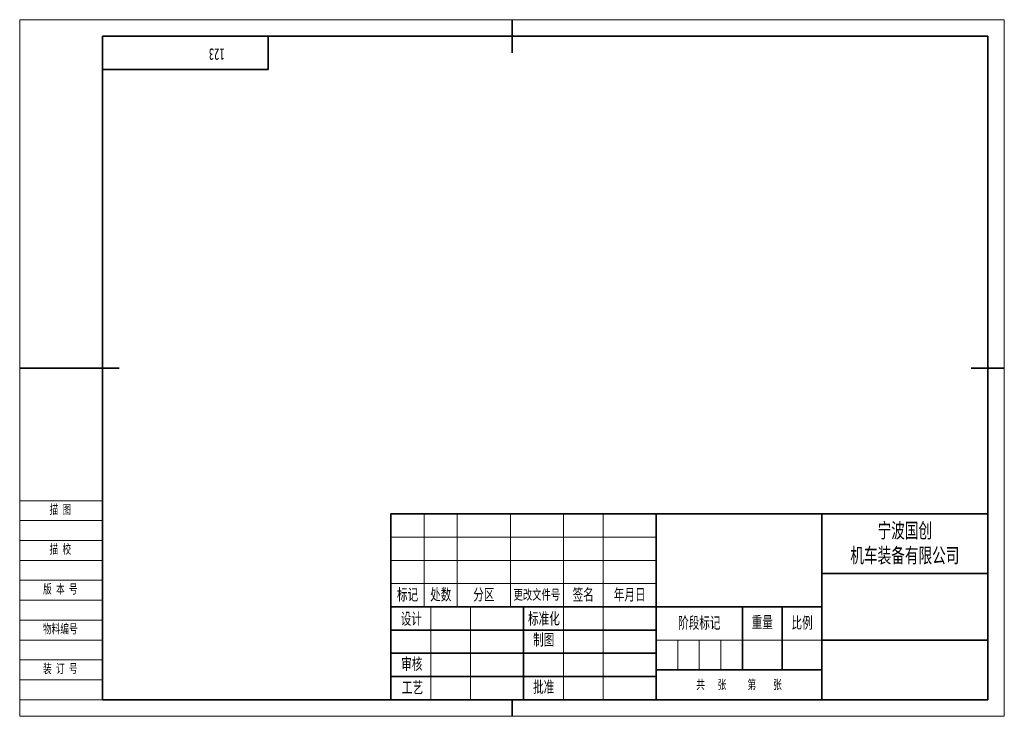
# Model space of a CAD drawing. Extents: x -292 to 5, y -61 to 149.
import ezdxf
from ezdxf.enums import TextEntityAlignment as Align

# ---------------------------------------------------------------- set-up
doc = ezdxf.new("R2010")
doc.units = 0
doc.header["$MEASUREMENT"] = 0
doc.layers.get('0').update_dxf_attribs({"linetype": 'CONTINUOUS'})
for name, color, linetype, lineweight in [('02标注线', 3, 'CONTINUOUS', 18), ('03细实线', 4, 'CONTINUOUS', 15), ('尺寸线层', 3, 'CONTINUOUS', 18), ('粗实线层', 7, 'CONTINUOUS', 35), ('细实线', 4, 'CONTINUOUS', 13), ('细实线层', 7, 'CONTINUOUS', 18)]:
    doc.layers.add(name, color=color, linetype=linetype, lineweight=lineweight)
doc.layers.add('1', color=7, linetype='CONTINUOUS')
doc.styles.add('仿宋', font='simfang.ttf', dxfattribs={"width": 0.67, "height": 2.8})
doc.styles.add('宋体', font='txt')
doc.styles.add('标准', font='txt.shx', dxfattribs={"bigfont": 'gbcbig.shx'})

# ---------------------------------------------------------------- blocks, each defined once
blk = doc.blocks.new('*X116')
at = {"layer": '粗实线层'}
for p, q in [((50, 0), (50, -10)), ((50, -10), (0, -10))]:
    blk.add_line(p, q, dxfattribs=at)
at = {"layer": '尺寸线层', "style": '标准'}
blk.add_attdef('图纸编号', text='', height=5.19, rotation=180, dxfattribs=at).set_placement((25, -5), align=Align.MIDDLE_CENTER)
blk = doc.blocks.new('SPCADTITLE')
at = {"layer": '粗实线层'}
for p, q in [((-180, 56), (-180, 0)), ((-180, 56), (0, 56)), ((-100, 56), (-100, 0)), ((-50, 56), (-50, 0)), ((0, 0), (0, 56)), ((0, 38), (-50, 38)), ((-50, 28), (-180, 28)), ((-140, 28), (-140, 0)), ((-74, 28), (-74, 9)), ((-62, 28), (-62, 9)), ((-100, 21), (-180, 21)), ((0, 18), (-50, 18)), ((-100, 14), (-180, 14)), ((-50, 9), (-100, 9)), ((-100, 7), (-180, 7)), ((0, 0), (-180, 0))]:
    blk.add_line(p, q, dxfattribs=at)
at = {"layer": '细实线层'}
for p, q in [((-170, 56), (-170, 28)), ((-160, 56), (-160, 28)), ((-144, 56), (-144, 28)), ((-128, 56), (-128, 0)), ((-116, 56), (-116, 0)), ((-100, 49), (-180, 49)), ((-100, 42), (-180, 42)), ((-292, 36), (-267, 36)), ((-100, 35), (-180, 35)), ((-292, 30), (-267, 30)), ((-168, 28), (-168, 0)), ((-156, 28), (-156, 0)), ((-292, 24), (-267, 24)), ((-292, 18), (-267, 18)), ((-50, 18), (-100, 18)), ((-93.5, 18), (-93.5, 9)), ((-87, 18), (-87, 9)), ((-80.5, 18), (-80.5, 9)), ((-292, 12), (-267, 12))]:
    blk.add_line(p, q, dxfattribs=at)
at = {"layer": '02标注线', "char_height": 3.5, "attachment_point": 5, "line_spacing_factor": 0.963108, "style": '仿宋'}
for s, insert, width in [('阶段标记', (-87, 23), 26), ('重量', (-68, 23.25), 12), ('比例', (-56, 23), 12)]:
    blk.add_mtext(s, dxfattribs=dict(at, insert=insert, width=width))
at = {"layer": '03细实线', "style": '仿宋'}
for tag, height, width, p in [('USR_DJ', 3.5, 0.699444, (-68, 13.5)), ('比例', 3.5, 0.699444, (-56, 13.5)), ('共几张', 2, 0.67, (-84.11, 4.69)), ('第几张', 2, 0.67, (-66.9, 4.71))]:
    blk.add_attdef(tag, text='', height=height, dxfattribs=dict(at, width=width)).set_placement(p, align=Align.MIDDLE_CENTER)
at = {"layer": '1'}
for tag, height, style, width, p, p2 in [('SHEJI', 6.36, '宋体', 0.506972, (-167.75, 21.36), (-156.22, 21.36)), ('BIAOZHUNHUA', 6.36, '宋体', 0.230442, (-127.75, 21.36), (-116.22, 21.36)), ('RIQI1', 2.8, '仿宋', 0.932592, (-153.13, 22.72), (-143.58, 22.72)), ('RIQI4', 2.8, '仿宋', 0.932592, (-113.13, 22.72), (-103.58, 22.72)), ('ZHITU', 6.36, '宋体', 0.506972, (-127.75, 14.36), (-116.22, 14.36)), ('RIQI5', 2.8, '仿宋', 0.932592, (-113.13, 15.72), (-103.58, 15.72)), ('SHENHE', 6.36, '宋体', 0.422477, (-167.75, 7.36), (-156.22, 7.36)), ('RIQI2', 2.8, '仿宋', 0.932592, (-153.13, 8.72), (-143.58, 8.72)), ('GONGYI', 6.36, '宋体', 0.422477, (-167.75, 0.36), (-156.22, 0.36)), ('PIZHUN', 6.36, '宋体', 0.422477, (-127.75, 0.36), (-116.22, 0.36)), ('RIQI3', 2.8, '仿宋', 0.932592, (-153.13, 1.72), (-143.58, 1.72)), ('RIQI6', 2.8, '仿宋', 0.932592, (-113.13, 1.72), (-103.58, 1.72))]:
    blk.add_attdef(tag, text='', height=height, dxfattribs=dict(at, style=style, width=width)).set_placement(p, p2, align=Align.FIT)
at = {"layer": '1', "style": '标准', "width": 0.667, "flags": 1}
blk.add_attdef('ITEMKINDID', text='', height=2.5, dxfattribs=at).set_placement((-108.09, 10.09), align=Align.MIDDLE_CENTER)
at = {"layer": '尺寸线层', "attachment_point": 5, "line_spacing_factor": 0.963108, "style": '仿宋'}
for s, insert, char_height, width in [('版 本 号', (-279.74, 33.24), 2.8, 39.9562), ('标记', (-175, 31.5), 3.5, 16), ('处数', (-165, 31.5), 3.5, 16), ('分区', (-152, 31.5), 3.5, 16), ('更改文件号', (-136, 31.5), 3, 16), ('签名', (-122, 31.5), 3.5, 16), ('年月日', (-108, 31.5), 3.5, 16), ('设计', (-173.87, 24.21), 3.5, 16), ('标准化', (-133.87, 24.28), 3.5, 16), ('物料编号', (-279.74, 21.24), 2.8, 39.9562), ('制图', (-133.95, 17.92), 3.5, 16), ('审核', (-173.72, 10.6), 3.5, 16), ('工艺', (-173.5, 3.57), 3.5, 16), ('批准', (-133.95, 3.65), 3.5, 16), ('共   张     第    张', (-75.02, 4.44), 2.8, 46.2253)]:
    blk.add_mtext(s, dxfattribs=dict(at, insert=insert, char_height=char_height, width=width))
at = {"layer": '细实线', "insert": (-25, 47), "char_height": 4.5, "width": 50, "attachment_point": 5, "style": '仿宋'}
blk.add_mtext('{\\C3;宁波国创\\P机车装备有限公司}', dxfattribs=at)
at = {"layer": '细实线', "style": '仿宋', "width": 0.67}
for tag, p in [('MATERIAL', (-75, 42)), ('ITEMNAME', (-25, 28)), ('DRAWID', (-25, 9))]:
    blk.add_attdef(tag, text='', height=4.2, dxfattribs=at).set_placement(p, align=Align.MIDDLE_CENTER)
at = {"layer": '细实线', "ltscale": 0.5, "style": '宋体', "width": 0.455714}
blk.add_attdef('REVLABEL', text='', height=2.5, dxfattribs=at).set_placement((-282.57, 25.83), (-276.05, 25.83), align=Align.FIT)
at = {"layer": '细实线', "ltscale": 0.5, "style": '仿宋', "width": 0.67}
blk.add_attdef('ITEMCODE', text='', height=2.8, dxfattribs=at).set_placement((-279.7, 14.98), align=Align.MIDDLE_CENTER)

msp = doc.modelspace()

# ---------------------------------------------------------------- linework, layer by layer
at = {"layer": '粗实线层'}
for p, q in [((-143.5, 149), (-143.5, 139)), ((0, 144), (-267, 144)), ((-267, 144), (-267, -56)), ((0, -56), (0, 144)), ((-292, 44), (-262, 44)), ((5, 44), (-5, 44)), ((-267, -56), (0, -56)), ((-143.5, -61), (-143.5, -56))]:
    msp.add_line(p, q, dxfattribs=at)
at = {"layer": '细实线层'}
for p, q in [((5, 149), (-292, 149)), ((-292, 149), (-292, -61)), ((5, -61), (5, 149)), ((-292, 4), (-267, 4)), ((-292, -2), (-267, -2)), ((-292, -8), (-267, -8)), ((-292, -14), (-267, -14)), ((-292, -50), (-267, -50)), ((-292, -56), (-267, -56)), ((-292, -61), (5, -61))]:
    msp.add_line(p, q, dxfattribs=at)

# ---------------------------------------------------------------- block references
msp.add_blockref('SPCADTITLE', (0, -56))
at = {"layer": '粗实线层'}
msp.add_blockref('*X116', (-267, 144), dxfattribs=at)

# ---------------------------------------------------------------- texts
at = {"insert": (-230.17, 136.81), "char_height": 3.5, "attachment_point": 1, "rotation": 180, "style": '仿宋'}
msp.add_mtext_dynamic_manual_height_columns('123', width=34.3712, gutter_width=14, heights=[0], dxfattribs=at)
at = {"layer": '尺寸线层', "char_height": 2.8, "width": 39.9562, "attachment_point": 5, "line_spacing_factor": 0.963108, "style": '仿宋'}
for s, insert in [('描 图', (-279.74, 1.24)), ('描 校', (-279.74, -10.76)), ('装 订 号', (-279.74, -46.76))]:
    msp.add_mtext(s, dxfattribs=dict(at, insert=insert))

doc.saveas('drawing.dxf')
